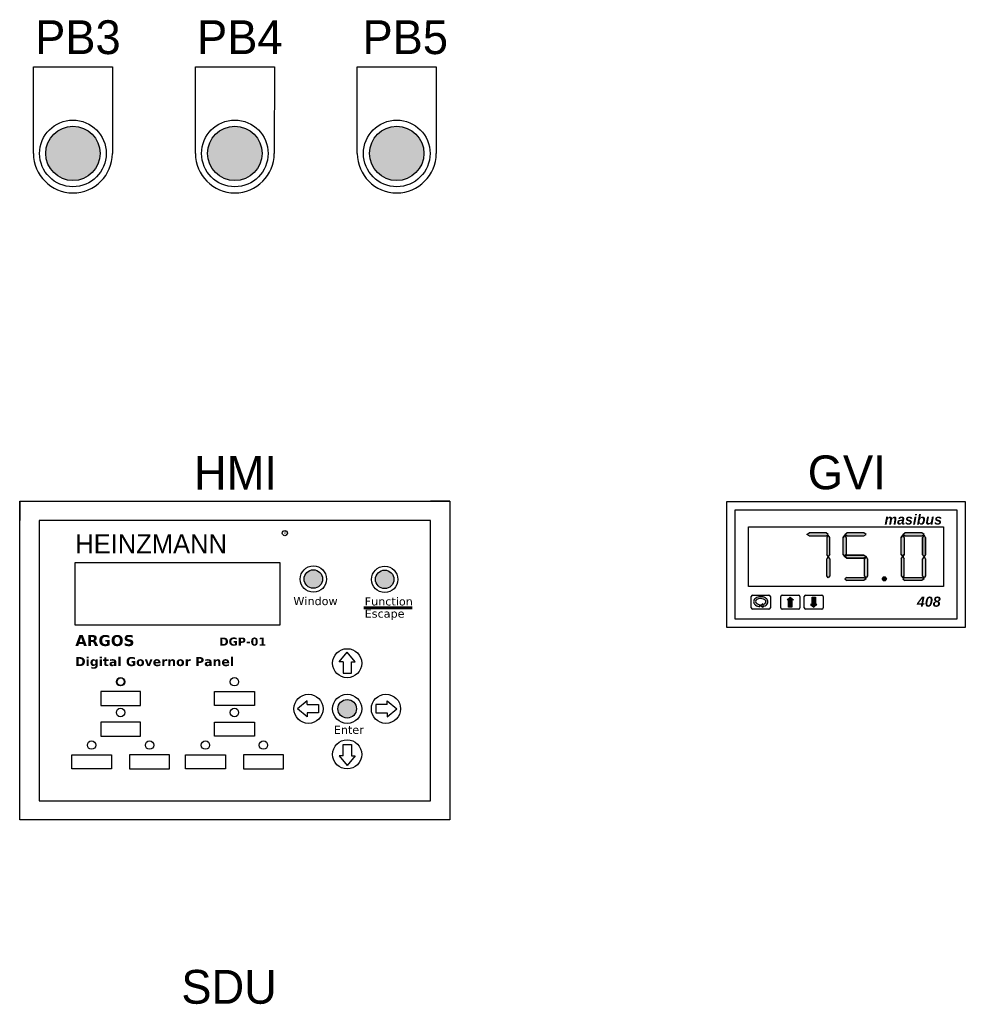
# Model space of a CAD drawing. Header units: millimetres. Extents: x -258 to 424, y -2156 to -1905.
# Tile 12 of 14: x 233 to 272, y -1998 to -1957. Entities that reach past the tile are written whole.
import ezdxf

# ---------------------------------------------------------------- set-up
doc = ezdxf.new("R2010")
doc.units = ezdxf.units.MM
doc.layers.add('Text', color=14, linetype='Continuous')
doc.styles.add('STYLE2', font='techb___.ttf', dxfattribs={"height": 200})

# ---------------------------------------------------------------- blocks, each defined once
blk = doc.blocks.new('A$C63070589')
at = {"color": 0, "linetype": 'ByBlock', "lineweight": -2, "insert": (0, 1.38), "char_height": 2.7569, "width": 54.4321, "attachment_point": 4, "style": 'STYLE2'}
blk.add_mtext('{\\fBodoni MT Black|b0|i0|c0|p18;HEINZMANN}', dxfattribs=at)
blk = doc.blocks.new('A$C7C257AEB')
at = {"lineweight": 35}
for points in [[(117.67, 99.72, 1), (125.34, 99.72, 1)], [(147.2, 99.58, 1), (154.87, 99.58, 1)], [(131.67, 45.99, 1), (139.34, 45.99, 1)]]:
    blk.add_hatch(color=256, dxfattribs=at).paths.add_polyline_path(points)
h = blk.add_hatch(color=256, dxfattribs=at)
h.paths.add_polyline_path([(43.51, 57.19, 1), (40.01, 57.19, 1)])
h.paths.add_polyline_path([(40.17, 57.19, -1), (43.34, 57.19, -1)], flags=16)
h = blk.add_hatch(color=256, dxfattribs=at)
h.paths.add_polyline_path([(90.59, 57.19, 1), (87.09, 57.19, 1)])
h.paths.add_polyline_path([(87.26, 57.19, -1), (90.42, 57.19, -1)], flags=16)
h = blk.add_hatch(color=256, dxfattribs=at)
h.paths.add_polyline_path([(43.51, 44.48, 1), (40.01, 44.48, 1)])
h.paths.add_polyline_path([(40.17, 44.48, -1), (43.34, 44.48, -1)], flags=16)
h = blk.add_hatch(color=256, dxfattribs=at)
h.paths.add_polyline_path([(90.59, 44.48, 1), (87.09, 44.48, 1)])
h.paths.add_polyline_path([(87.26, 44.48, -1), (90.42, 44.48, -1)], flags=16)
h = blk.add_hatch(color=256, dxfattribs=at)
h.paths.add_polyline_path([(31.51, 30.96, 1), (28.01, 30.96, 1)])
h.paths.add_polyline_path([(28.18, 30.96, -1), (31.34, 30.96, -1)], flags=16)
h = blk.add_hatch(color=256, dxfattribs=at)
h.paths.add_polyline_path([(55.5, 30.96, 1), (52, 30.96, 1)])
h.paths.add_polyline_path([(52.17, 30.96, -1), (55.34, 30.96, -1)], flags=16)
h = blk.add_hatch(color=256, dxfattribs=at)
h.paths.add_polyline_path([(78.59, 30.96, 1), (75.09, 30.96, 1)])
h.paths.add_polyline_path([(75.26, 30.96, -1), (78.43, 30.96, -1)], flags=16)
h = blk.add_hatch(color=256, dxfattribs=at)
h.paths.add_polyline_path([(102.59, 30.96, 1), (99.09, 30.96, 1)])
h.paths.add_polyline_path([(99.25, 30.96, -1), (102.42, 30.96, -1)], flags=16)
for p, q in [((0, 0), (0, 131.93)), ((0, 131.93), (178.04, 131.93)), ((0, 131.93), (0, 126.93)), ((0, 131.93), (0, 123.93)), ((178.04, 131.93), (170.04, 131.93)), ((170.04, 131.93), (170.04, 131.93)), ((178.04, 131.93), (173.04, 131.93)), ((173.04, 131.93), (173.04, 131.93)), ((178.04, 131.93), (178.04, 0)), ((0, 126.93), (0, 126.93)), ((0, 123.93), (0, 123.93)), ((132.24, 65.41), (135.51, 69.42)), ((138.78, 65.41), (135.51, 69.42)), ((133.79, 65.41), (132.24, 65.41)), ((133.79, 65.41), (133.79, 60.71)), ((137.23, 60.71), (137.23, 65.41)), ((137.23, 65.41), (138.78, 65.41)), ((133.79, 60.71), (137.23, 60.71)), ((118.94, 49.26), (114.92, 45.99)), ((118.94, 47.71), (118.94, 49.26)), ((152.08, 47.71), (152.08, 49.26)), ((152.08, 49.26), (156.1, 45.99)), ((118.94, 42.72), (114.92, 45.99)), ((118.94, 47.71), (123.64, 47.71)), ((123.64, 47.71), (123.64, 44.27)), ((152.08, 47.71), (147.38, 47.71)), ((147.38, 47.71), (147.38, 44.27)), ((152.08, 42.72), (156.1, 45.99)), ((123.64, 44.27), (118.94, 44.27)), ((118.94, 44.27), (118.94, 42.72)), ((147.38, 44.27), (152.08, 44.27)), ((152.08, 44.27), (152.08, 42.72)), ((133.79, 26.57), (133.79, 31.27)), ((133.79, 31.27), (137.23, 31.27)), ((137.23, 31.27), (137.23, 26.57)), ((133.79, 26.57), (132.24, 26.57)), ((132.24, 26.57), (135.51, 22.56)), ((138.78, 26.57), (135.51, 22.56)), ((137.23, 26.57), (138.78, 26.57)), ((178.04, 0), (0, 0))]:
    blk.add_line(p, q)
at = {"lineweight": 60}
blk.add_line((142.36, 87.83), (162.38, 87.83), dxfattribs=at)
for points in [[(8.04, 7.93), (170.04, 7.93), (170.04, 123.93), (8.04, 123.93)], [(22.99, 106.55), (107.61, 106.55), (107.61, 80.66), (22.99, 80.66)], [(50.02, 53.16), (33.5, 53.16), (33.5, 47.39), (50.02, 47.39)], [(80.58, 53.16), (97.1, 53.16), (97.1, 47.39), (80.58, 47.39)], [(50.02, 40.45), (33.5, 40.45), (33.5, 34.69), (50.02, 34.69)], [(80.58, 40.45), (97.1, 40.45), (97.1, 34.69), (80.58, 34.69)], [(21.5, 26.93), (38.02, 26.93), (38.02, 21.17), (21.5, 21.17)], [(62.01, 26.93), (45.49, 26.93), (45.49, 21.17), (62.01, 21.17)], [(68.58, 26.93), (85.1, 26.93), (85.1, 21.17), (68.58, 21.17)], [(109.1, 26.93), (92.58, 26.93), (92.58, 21.17), (109.1, 21.17)]]:
    blk.add_lwpolyline(points, close=True)
for centre, radius in [((109.73, 118.74), 1.06), ((121.51, 99.72), 5.46), ((121.51, 99.72), 5.46), ((121.51, 99.72), 3.83), ((151.03, 99.58), 5.46), ((151.03, 99.58), 5.46), ((151.03, 99.58), 3.83), ((135.51, 64.86), 6.03), ((41.76, 57.19), 1.75), ((88.84, 57.19), 1.75), ((119.48, 45.99), 6.03), ((135.51, 45.99), 6.03), ((135.51, 45.99), 3.83), ((151.54, 45.99), 6.03), ((41.76, 44.48), 1.75), ((88.84, 44.48), 1.75), ((29.76, 30.96), 1.75), ((53.75, 30.96), 1.75), ((76.84, 30.96), 1.75), ((100.84, 30.96), 1.75), ((135.51, 27.12), 6.03)]:
    blk.add_circle(centre, radius)
at = {"lineweight": 35}
blk.add_circle((41.76, 57.19), 1.58, dxfattribs=at)
at = {"xscale": 2.863299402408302, "yscale": 2.863299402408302, "zscale": 2.863299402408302}
blk.add_blockref('A$C63070589', (23, 110.35), dxfattribs=at)
at = {"width": 0.00321, "attachment_point": 1}
for s, insert, char_height in [('{\\fVerdana|b0|i0|c0|p34;R}', (109.4, 119.33), 1.1114), ('{\\fVerdana|b0|i0|c0|p34;Window}', (113.23, 92.29), 3.3712), ('{\\fVerdana|b0|i0|c0|p34;Function}', (142.75, 92.15), 3.3712), ('{\\fVerdana|b0|i0|c0|p34;Escape}', (142.75, 87.1), 3.3712), ('{\\fVerdana|b0|i0|c0|p34;Enter}', (129.97, 38.98), 3.3712)]:
    blk.add_mtext(s, dxfattribs=dict(at, insert=insert, char_height=char_height))
at = {"color": 0, "linetype": 'ByBlock', "lineweight": -2, "attachment_point": 4, "style": 'STYLE2'}
for s, insert, char_height, width in [('{\\fVerdana|b1|i0|c0|p34;ARGOS}', (23, 74.21), 4.5323, 22.3589), ('{\\fVerdana|b1|i0|c0|p34;DGP-01}', (82.6, 73.78), 3.3712, 21.3707), ('{\\fVerdana|b1|i0|c0|p34;Digital Governor Panel}', (23, 65), 3.7457, 65.4755)]:
    blk.add_mtext(s, dxfattribs=dict(at, insert=insert, char_height=char_height, width=width))
blk = doc.blocks.new('A$C25C26FBE')
for points in [[(-56.68, 38.58), (-57.58, 39.23), (-64.61, 39.23), (-65.51, 38.58), (-64.61, 37.94), (-57.58, 37.94)], [(-56.04, 30.26), (-56.04, 37.29), (-56.68, 38.19), (-57.32, 37.29), (-57.32, 30.26), (-56.68, 29.36)], [(-56.04, 21.43), (-56.04, 28.47), (-56.68, 29.36), (-57.32, 28.47), (-57.32, 21.43), (-56.68, 20.54)], [(-34.31, 20.16, 1), (-32.62, 20.16, 1)], [(-17.05, 20.14), (-17.95, 20.78), (-24.98, 20.78), (-25.88, 20.14), (-24.98, 19.5), (-17.95, 19.5)]]:
    blk.add_hatch(color=1).paths.add_polyline_path(points)
h = blk.add_hatch(color=1)
h.paths.add_polyline_path([(-41.06, 38.58), (-41.95, 39.23), (-48.99, 39.23), (-49.88, 38.58), (-48.99, 37.94), (-41.95, 37.94)])
h.paths.add_polyline_path([(-49.91, 29.39), (-49.88, 29.37), (-49.86, 29.39), (-49.24, 30.26), (-49.24, 37.29), (-49.88, 38.19), (-50.53, 37.29), (-50.53, 30.26)])
h.paths.add_polyline_path([(-41.06, 29.37), (-41.95, 30.02), (-48.99, 30.02), (-49.86, 29.39), (-49.88, 29.37), (-48.99, 28.73), (-41.95, 28.73)])
h.paths.add_polyline_path([(-40.42, 21.43), (-40.42, 28.47), (-41.06, 29.36), (-41.7, 28.47), (-41.7, 21.43), (-41.06, 20.54)])
h.paths.add_polyline_path([(-41.06, 20.14), (-41.95, 20.78), (-48.99, 20.78), (-49.88, 20.14), (-48.99, 19.5), (-41.95, 19.5)])
h = blk.add_hatch(color=1)
h.paths.add_polyline_path([(-17.05, 38.58), (-17.95, 39.23), (-24.98, 39.23), (-25.88, 38.58), (-24.98, 37.94), (-17.95, 37.94)])
h.paths.add_polyline_path([(-25.24, 30.26), (-25.24, 37.29), (-25.88, 38.19), (-26.52, 37.29), (-26.52, 30.26), (-25.88, 29.36)])
h.paths.add_polyline_path([(-16.41, 30.26), (-16.41, 37.29), (-17.05, 38.19), (-17.69, 37.29), (-17.69, 30.26), (-17.05, 29.36)])
h = blk.add_hatch(color=1)
h.paths.add_polyline_path([(-25.24, 21.43), (-25.24, 28.47), (-25.88, 29.36), (-26.52, 28.47), (-26.52, 21.43), (-25.88, 20.54)])
h.paths.add_polyline_path([(-16.41, 21.43), (-16.41, 28.47), (-17.05, 29.36), (-17.69, 28.47), (-17.69, 21.43), (-17.05, 20.54)])
h = blk.add_hatch(color=256)
edge = h.paths.add_edge_path()
edge.add_spline(control_points=[(-83.73, 8.74), (-83.58, 8.77), (-83.44, 8.81), (-82.98, 8.97), (-82.69, 9.12), (-82.23, 9.48), (-82.04, 9.68), (-81.79, 10.11), (-81.72, 10.34), (-81.68, 10.81), (-81.71, 11.05), (-81.87, 11.48), (-82, 11.67), (-82.29, 12), (-82.47, 12.14), (-83.04, 12.5), (-83.49, 12.65), (-84.43, 12.8), (-84.92, 12.8), (-85.73, 12.65), (-86.06, 12.55), (-86.61, 12.28), (-86.84, 12.13), (-87.24, 11.74), (-87.4, 11.5), (-87.56, 11.06), (-87.59, 10.89), (-87.59, 10.71)], knot_values=[1.92049, 1.92049, 1.92049, 1.92049, 2.098363, 2.098363, 2.491419, 2.491419, 2.818934, 2.818934, 3.089322, 3.089322, 3.35971, 3.35971, 3.630098, 3.630098, 3.900486, 3.900486, 4.451318, 4.451318, 5.002151, 5.002151, 5.403203, 5.403203, 5.742048, 5.742048, 6.080892, 6.080892, 6.283185, 6.283185, 6.283185, 6.283185], degree=3, periodic=0)
edge.add_spline(control_points=[(-87.59, 10.71), (-87.59, 10.52), (-87.55, 10.32), (-87.41, 9.97), (-87.32, 9.81), (-86.99, 9.4), (-86.71, 9.19), (-86.1, 8.88), (-85.76, 8.77), (-85.29, 8.69), (-85.17, 8.67), (-85.06, 8.66)], knot_values=[6.283185, 6.283185, 6.283185, 6.283185, 6.505903, 6.505903, 6.728621, 6.728621, 7.143627, 7.143627, 7.558634, 7.558634, 7.694383, 7.694383, 7.694383, 7.694383], degree=3, periodic=0)
edge.add_line((-85.06, 8.66), (-85.06, 9.46))
edge.add_ellipse((-84.64, 10.71), major_axis=(-2.15, 0), ratio=0.592217, start_angle=114.8479, end_angle=438.8219, ccw=False)
edge.add_line((-83.73, 9.55), (-83.73, 8.74))
h.paths.add_polyline_path([(-83.73, 8.25), (-83.73, 9.83), (-84.8, 9.04)])
h = blk.add_hatch(color=256)
h.paths.add_polyline_path([(-71.15, 11.44), (-72.44, 12.51), (-73.72, 11.44)])
h.paths.add_polyline_path([(-71.74, 8.48), (-71.74, 11.44), (-73.13, 11.44), (-73.13, 8.48)])
h = blk.add_hatch(color=256)
h.paths.add_polyline_path([(-62.02, 12.51), (-63.42, 12.51), (-63.42, 9.55), (-62.02, 9.55)])
h.paths.add_polyline_path([(-61.43, 9.55), (-64, 9.55), (-62.72, 8.48)])
for p, q in [((-73.72, 11.44), (-72.44, 12.51)), ((-72.44, 12.51), (-71.15, 11.44)), ((-85.06, 8.66), (-85.06, 9.46)), ((-83.73, 9.83), (-84.8, 9.04)), ((-83.73, 8.25), (-84.8, 9.04)), ((-64, 9.55), (-62.72, 8.48)), ((-62.72, 8.48), (-61.43, 9.55))]:
    blk.add_line(p, q)
for points in [[(-98.69, 52.23), (0, 52.23), (0, 0), (-98.69, 0)], [(-95.19, 48.72), (-3.51, 48.72), (-3.51, 3.51), (-95.19, 3.51)], [(-89.68, 41.65), (-9.01, 41.65), (-9.01, 17.04), (-89.68, 17.04)], [(-63.42, 12.51), (-62.02, 12.51), (-62.02, 9.55), (-63.42, 9.55)], [(-73.13, 11.44), (-71.74, 11.44), (-71.74, 8.48), (-73.13, 8.48)]]:
    blk.add_lwpolyline(points, close=True)
for points in [[(-88.55, 8.19), (-88.55, 12.88)], [(-87.98, 13.45), (-81.24, 13.45)], [(-80.67, 12.88), (-80.67, 8.19)], [(-76.35, 8.19), (-76.35, 12.88)], [(-75.78, 13.45), (-69.05, 13.45)], [(-68.48, 12.88), (-68.48, 8.19)], [(-66.62, 8.19), (-66.62, 12.88)], [(-66.05, 13.45), (-59.32, 13.45)], [(-58.75, 12.88), (-58.75, 8.19)], [(-83.73, 9.83), (-83.73, 8.25)], [(-71.15, 11.44), (-73.72, 11.44)], [(-61.43, 9.55), (-64, 9.55)], [(-81.24, 7.62), (-87.98, 7.62)], [(-69.05, 7.62), (-75.78, 7.62)], [(-59.32, 7.62), (-66.05, 7.62)]]:
    blk.add_lwpolyline(points)
for centre, start, end in [((-87.98, 12.88), 90, 180), ((-81.24, 12.88), 0, 90), ((-75.78, 12.88), 90, 180), ((-69.05, 12.88), 0, 90), ((-66.05, 12.88), 90, 180), ((-59.32, 12.88), 0, 90), ((-87.98, 8.19), 180, 270), ((-81.24, 8.19), 270, 0), ((-75.78, 8.19), 180, 270), ((-69.05, 8.19), 270, 0), ((-66.05, 8.19), 180, 270), ((-59.32, 8.19), 270, 0)]:
    blk.add_arc(centre, 0.568, start, end)
blk.add_ellipse((-84.64, 10.71), major_axis=(-2.15, 0), ratio=0.592217, start_param=2.004474, end_param=7.658888)
blk.add_open_spline([(-83.73, 8.74), (-83.58, 8.77), (-83.44, 8.81), (-82.98, 8.97), (-82.69, 9.12), (-82.23, 9.48), (-82.04, 9.68), (-81.79, 10.11), (-81.72, 10.34), (-81.68, 10.81), (-81.71, 11.05), (-81.87, 11.48), (-82, 11.67), (-82.29, 12), (-82.47, 12.14), (-83.04, 12.5), (-83.49, 12.65), (-84.43, 12.8), (-84.92, 12.8), (-85.73, 12.65), (-86.06, 12.55), (-86.61, 12.28), (-86.84, 12.13), (-87.24, 11.74), (-87.4, 11.5), (-87.56, 11.06), (-87.59, 10.89), (-87.59, 10.71), (-87.59, 10.52), (-87.55, 10.32), (-87.41, 9.97), (-87.32, 9.81), (-86.99, 9.4), (-86.71, 9.19), (-86.1, 8.88), (-85.76, 8.77), (-85.29, 8.69), (-85.17, 8.67), (-85.06, 8.66)], degree=3, knots=[1.92049, 1.92049, 1.92049, 1.92049, 2.098363, 2.098363, 2.491419, 2.491419, 2.818934, 2.818934, 3.089322, 3.089322, 3.35971, 3.35971, 3.630098, 3.630098, 3.900486, 3.900486, 4.451318, 4.451318, 5.002151, 5.002151, 5.403203, 5.403203, 5.742048, 5.742048, 6.080892, 6.080892, 6.283185, 6.283185, 6.283185, 6.505903, 6.505903, 6.728621, 6.728621, 7.143627, 7.143627, 7.558634, 7.558634, 7.694383, 7.694383, 7.694383, 7.694383])
at = {"layer": 'Text'}
for p, q in [((-65.51, 38.58), (-64.61, 39.23)), ((-64.61, 37.94), (-65.51, 38.58)), ((-57.58, 39.23), (-64.61, 39.23)), ((-64.61, 37.94), (-57.58, 37.94)), ((-56.68, 38.58), (-57.58, 39.23)), ((-57.58, 37.94), (-56.68, 38.58)), ((-56.68, 38.19), (-57.32, 37.29)), ((-57.32, 37.29), (-57.32, 30.26)), ((-56.04, 37.29), (-56.68, 38.19)), ((-56.04, 30.26), (-56.04, 37.29)), ((-50.53, 37.29), (-49.88, 38.19)), ((-49.88, 38.19), (-50.53, 37.29)), ((-50.53, 30.26), (-50.53, 37.29)), ((-50.53, 30.26), (-50.53, 37.29)), ((-49.88, 38.58), (-48.99, 39.23)), ((-48.99, 37.94), (-49.88, 38.58)), ((-49.88, 38.19), (-49.24, 37.29)), ((-49.24, 37.29), (-49.88, 38.19)), ((-49.24, 37.29), (-49.24, 30.26)), ((-49.24, 37.29), (-49.24, 30.26)), ((-41.95, 39.23), (-48.99, 39.23)), ((-48.99, 37.94), (-41.95, 37.94)), ((-41.06, 38.58), (-41.95, 39.23)), ((-41.95, 37.94), (-41.06, 38.58)), ((-26.52, 37.29), (-25.88, 38.19)), ((-25.88, 38.19), (-26.52, 37.29)), ((-26.52, 30.26), (-26.52, 37.29)), ((-26.52, 30.26), (-26.52, 37.29)), ((-25.88, 38.58), (-24.98, 39.23)), ((-24.98, 37.94), (-25.88, 38.58)), ((-25.88, 38.19), (-25.24, 37.29)), ((-25.24, 37.29), (-25.88, 38.19)), ((-25.24, 37.29), (-25.24, 30.26)), ((-25.24, 37.29), (-25.24, 30.26)), ((-17.95, 39.23), (-24.98, 39.23)), ((-24.98, 37.94), (-17.95, 37.94)), ((-17.05, 38.58), (-17.95, 39.23)), ((-17.95, 37.94), (-17.05, 38.58)), ((-17.05, 38.19), (-17.69, 37.29)), ((-17.05, 38.19), (-17.69, 37.29)), ((-17.69, 37.29), (-17.69, 30.26)), ((-17.69, 30.26), (-17.69, 37.29)), ((-16.41, 37.29), (-17.05, 38.19)), ((-16.41, 37.29), (-17.05, 38.19)), ((-16.41, 30.26), (-16.41, 37.29)), ((-16.41, 37.29), (-16.41, 30.26)), ((-56.68, 29.36), (-57.32, 30.26)), ((-56.68, 29.36), (-57.32, 28.47)), ((-56.04, 30.26), (-56.68, 29.36)), ((-56.04, 28.47), (-56.68, 29.36)), ((-50.53, 30.26), (-49.88, 29.36)), ((-49.88, 29.36), (-50.53, 30.26)), ((-49.88, 29.36), (-49.24, 30.26)), ((-49.24, 30.26), (-49.88, 29.36)), ((-48.99, 30.02), (-49.88, 29.37)), ((-49.88, 29.37), (-48.99, 30.02)), ((-49.88, 29.37), (-48.99, 28.73)), ((-48.99, 28.73), (-49.88, 29.37)), ((-48.99, 30.02), (-41.95, 30.02)), ((-41.95, 30.02), (-48.99, 30.02)), ((-41.95, 28.73), (-48.99, 28.73)), ((-48.99, 28.73), (-41.95, 28.73)), ((-41.95, 30.02), (-41.06, 29.37)), ((-41.06, 29.37), (-41.95, 30.02)), ((-41.06, 29.37), (-41.95, 28.73)), ((-41.95, 28.73), (-41.06, 29.37)), ((-41.06, 29.36), (-41.7, 28.47)), ((-41.06, 29.36), (-41.7, 28.47)), ((-40.42, 28.47), (-41.06, 29.36)), ((-40.42, 28.47), (-41.06, 29.36)), ((-26.52, 30.26), (-25.88, 29.36)), ((-25.88, 29.36), (-26.52, 30.26)), ((-26.52, 28.47), (-25.88, 29.36)), ((-25.88, 29.36), (-25.24, 30.26)), ((-25.24, 30.26), (-25.88, 29.36)), ((-25.88, 29.36), (-25.24, 28.47)), ((-17.05, 29.36), (-17.69, 30.26)), ((-17.05, 29.36), (-17.69, 30.26)), ((-17.05, 29.36), (-17.69, 28.47)), ((-16.41, 30.26), (-17.05, 29.36)), ((-16.41, 30.26), (-17.05, 29.36)), ((-16.41, 28.47), (-17.05, 29.36)), ((-57.32, 21.43), (-57.32, 28.47)), ((-56.04, 28.47), (-56.04, 21.43)), ((-41.7, 21.43), (-41.7, 28.47)), ((-41.7, 21.43), (-41.7, 28.47)), ((-40.42, 28.47), (-40.42, 21.43)), ((-40.42, 28.47), (-40.42, 21.43)), ((-26.52, 28.47), (-26.52, 21.43)), ((-25.24, 21.43), (-25.24, 28.47)), ((-17.69, 21.43), (-17.69, 28.47)), ((-16.41, 28.47), (-16.41, 21.43)), ((-56.68, 20.54), (-57.32, 21.43)), ((-56.04, 21.43), (-56.68, 20.54)), ((-48.99, 20.78), (-49.88, 20.14)), ((-48.99, 20.78), (-41.95, 20.78)), ((-41.95, 20.78), (-41.06, 20.14)), ((-41.06, 20.54), (-41.7, 21.43)), ((-41.06, 20.54), (-41.7, 21.43)), ((-40.42, 21.43), (-41.06, 20.54)), ((-40.42, 21.43), (-41.06, 20.54)), ((-26.52, 21.43), (-25.88, 20.54)), ((-25.88, 20.54), (-25.24, 21.43)), ((-24.98, 20.78), (-25.88, 20.14)), ((-24.98, 20.78), (-17.95, 20.78)), ((-17.95, 20.78), (-17.05, 20.14)), ((-17.05, 20.54), (-17.69, 21.43)), ((-16.41, 21.43), (-17.05, 20.54)), ((-49.88, 20.14), (-48.99, 19.5)), ((-41.95, 19.5), (-48.99, 19.5)), ((-41.06, 20.14), (-41.95, 19.5)), ((-25.88, 20.14), (-24.98, 19.5)), ((-17.95, 19.5), (-24.98, 19.5)), ((-17.05, 20.14), (-17.95, 19.5))]:
    blk.add_line(p, q, dxfattribs=at)
blk.add_circle((-33.46, 20.16), 0.842, dxfattribs=at)
at = {"char_height": 4.2, "width": 20.7473, "attachment_point": 2}
for s, insert in [('{\\fArial|b1|i1|c0|p34;masibus}', (-21.54, 46.85)), ('{\\fArial|b1|i1|c0|p34;408}', (-15.1, 12.81))]:
    blk.add_mtext(s, dxfattribs=dict(at, insert=insert))

msp = doc.modelspace()

# ---------------------------------------------------------------- hatches: boundary and pattern name
for points in [[(233.7, -1962.325, 1), (235.95, -1962.325, 1)], [(240.4, -1962.325, 1), (242.65, -1962.325, 1)], [(247.1, -1962.325, 1), (249.35, -1962.325, 1)]]:
    msp.add_hatch(color=256).paths.add_polyline_path(points)

# ---------------------------------------------------------------- linework, layer by layer
for p, q in [((233.191, -1962.325), (233.191, -1958.735)), ((233.191, -1958.735), (236.46, -1958.735)), ((236.46, -1958.735), (236.459, -1962.325)), ((239.891, -1962.325), (239.891, -1958.735)), ((239.891, -1958.735), (243.16, -1958.735)), ((243.16, -1958.735), (243.159, -1962.325)), ((246.591, -1962.325), (246.591, -1958.735)), ((246.591, -1958.735), (249.861, -1958.735)), ((249.861, -1958.735), (249.859, -1962.325))]:
    msp.add_line(p, q)
at = {"color": 0, "linetype": 'Continuous'}
for centre in [(234.825, -1962.325), (241.525, -1962.325), (248.225, -1962.325)]:
    msp.add_circle(centre, 1.379, dxfattribs=at)
for centre in [(234.825, -1962.325), (241.525, -1962.325), (248.225, -1962.325)]:
    msp.add_circle(centre, 1.125)
for centre in [(234.825, -1962.325), (241.525, -1962.325), (248.225, -1962.325)]:
    msp.add_arc(centre, 1.634, 180, 0, dxfattribs=at)

# ---------------------------------------------------------------- block references
at = {"lineweight": 9, "xscale": 0.1000000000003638, "yscale": 0.1000000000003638, "zscale": 0.1000000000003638}
for name, p in [('A$C7C257AEB', (232.623, -1989.921)), ('A$C25C26FBE', (271.752, -1981.957))]:
    msp.add_blockref(name, p, dxfattribs=at)

# ---------------------------------------------------------------- texts
at = {"color": 250, "lineweight": 9, "char_height": 1.4, "width": 4.47199}
for s, insert, attachment_point in [('PB3', (233.262, -1956.812), 1), ('PB4', (239.962, -1956.812), 1), ('PB5', (246.808, -1956.812), 1), ('HMI', (241.553, -1974.852), 2), ('GVI', (266.847, -1974.832), 2), ('SDU', (239.311, -1996.134), 1)]:
    msp.add_mtext(s, dxfattribs=dict(at, insert=insert, attachment_point=attachment_point))

doc.saveas('drawing.dxf')
